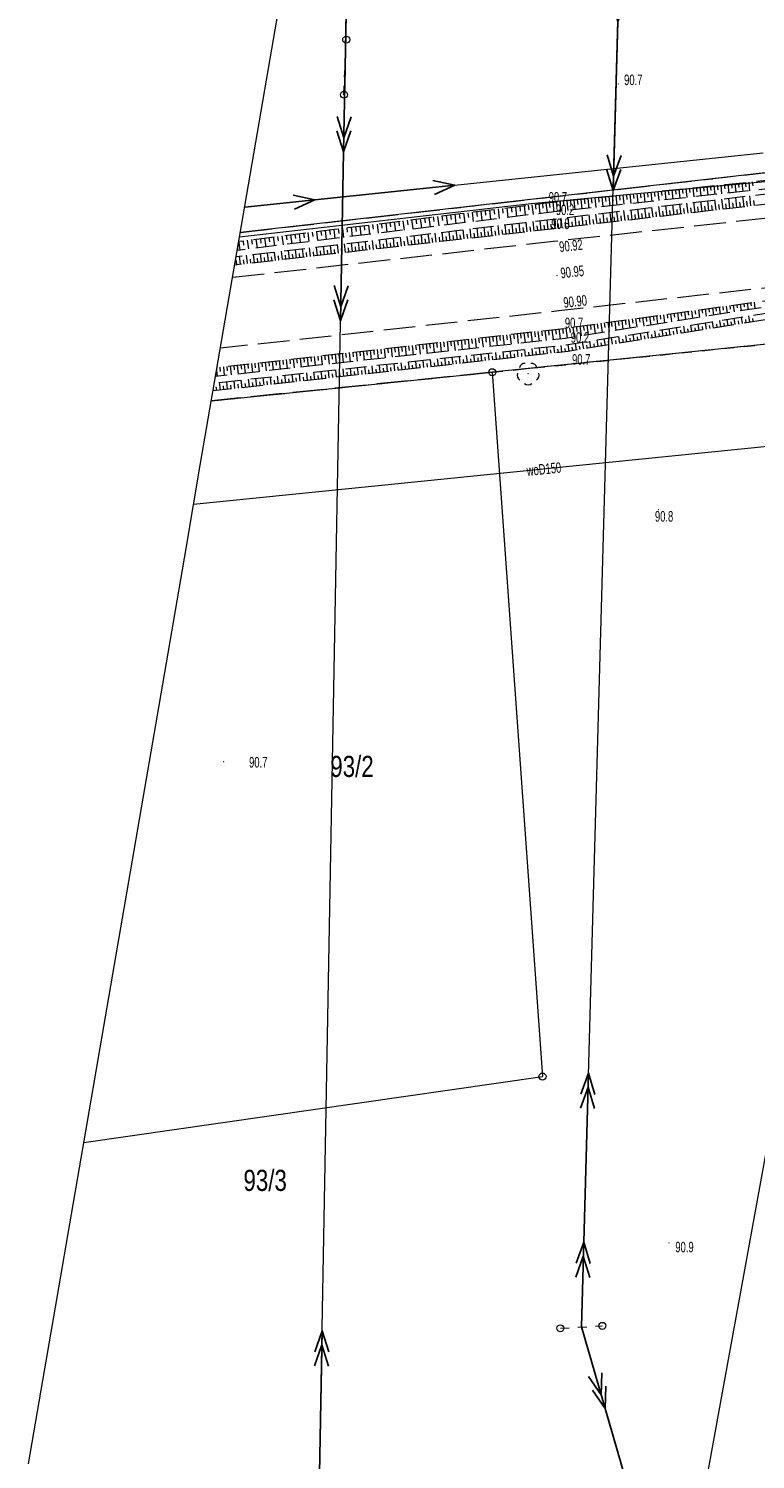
# Model space of a CAD drawing. Header units: metres. Extents: x 6524698 to 6533081, y 5883213 to 5896811.
# Tile 117 of 131: x 6526616 to 6526668, y 5895118 to 5895220. Entities that reach past the tile are written whole.
import ezdxf
from ezdxf.enums import TextEntityAlignment as Align

# ---------------------------------------------------------------- set-up
doc = ezdxf.new("R2010")
doc.units = ezdxf.units.M
for name, pattern in [('mapa zasadnicza$0$1.5_0.75', [2.25, 1.5, -0.75]), ('mapa zasadnicza$0$2.25_0.75', [3, 2.25, -0.75]), ('mapa zasadnicza$0$219-1000', [0]), ('mapa zasadnicza$0$egkk-1000', [3, 2.25, -0.75]), ('mapa zasadnicza$0$egug-1000', [1.5, 0.75, -0.75]), ('mapa zasadnicza$0$suep_nn_1000', [0]), ('mapa zasadnicza$0$suep_sn_1000', [0]), ('mapa zasadnicza$0$suep_wn_1000', [0]), ('mapa zasadnicza$0$supp_1000', [1.25, 0.625, -0.625])]:
    doc.linetypes.add(name, pattern=pattern)
for name, color, linetype in [('mapa zasadnicza$0$000 Inne (niezydentyfikowane)', 7, 'Continuous'), ('mapa zasadnicza$0$202-punkt graniczny', 7, 'Continuous'), ('mapa zasadnicza$0$211-numer działki ewidencyjnej', 7, 'Continuous'), ('mapa zasadnicza$0$217-kontur klasyfikacyjny', 7, 'Continuous'), ('mapa zasadnicza$0$218-kontur użytku gruntowego', 7, 'Continuous'), ('mapa zasadnicza$0$219-działka ewidencyjna', 7, 'Continuous'), ('mapa zasadnicza$0$drzewo liściaste', 7, 'Continuous'), ('mapa zasadnicza$0$jezdnia', 7, 'Continuous'), ('mapa zasadnicza$0$pikieta naturalna', 7, 'Continuous'), ('mapa zasadnicza$0$pikieta naturalna-Atr2', 7, 'Continuous'), ('mapa zasadnicza$0$pikieta sztuczna', 7, 'Continuous'), ('mapa zasadnicza$0$pikieta sztuczna-Atr2', 7, 'Continuous'), ('mapa zasadnicza$0$przewód elektroenergetyczny niskiego napięcia', 7, 'Continuous'), ('mapa zasadnicza$0$przewód elektroenergetyczny wysokiego napięcia', 7, 'Continuous'), ('mapa zasadnicza$0$przewód elektroenergetyczny średniego napięcia', 7, 'Continuous'), ('mapa zasadnicza$0$przewód telekomunikacyjny podziemny', 7, 'Continuous'), ('mapa zasadnicza$0$przewód wodociągowy', 7, 'Continuous'), ('mapa zasadnicza$0$przewód wodociągowy-Atr1', 7, 'Continuous'), ('mapa zasadnicza$0$Ramki i opis wydruku', 7, 'Continuous'), ('mapa zasadnicza$0$skarpa nieumocniona', 7, 'Continuous'), ('mapa zasadnicza$0$słup przewodów napowietrznych', 7, 'Continuous')]:
    doc.layers.add(name, color=color, linetype=linetype)
doc.styles.add('mapa zasadnicza$0$STANDARD', font='Working1250', dxfattribs={"width": 0.75})

# ---------------------------------------------------------------- blocks, each defined once
blk = doc.blocks.new('mapa zasadnicza$0$PW01')
at = {"linetype": 'Continuous', "lineweight": 13}
h = blk.add_hatch(color=0, dxfattribs=at)
edge = h.paths.add_edge_path()
edge.add_arc((0, 0), 0.045, 0, 360)
blk = doc.blocks.new('mapa zasadnicza$0$OP021')
at = {"linetype": 'Continuous', "lineweight": 13}
h = blk.add_hatch(color=0, dxfattribs=at)
edge = h.paths.add_edge_path()
edge.add_arc((0, 0), 0.05, 0, 360)
at = {"color": 0, "linetype": 'Continuous', "lineweight": 13}
for centre, start, end in [((-0.38, 0.124), 121.308, 202.548), ((0, 0.4), 49.272, 130.728), ((0.38, 0.124), 337.452, 58.692), ((-0.235, -0.324), 193.221, 274.871), ((0.235, -0.324), 265.129, 346.779)]:
    blk.add_arc(centre, 0.4, start, end, dxfattribs=at)
blk = doc.blocks.new('mapa zasadnicza$0$SM05')
at = {"color": 0, "linetype": 'Continuous', "lineweight": 13}
blk.add_circle((0, 0), 0.25, dxfattribs=at)
blk = doc.blocks.new('mapa zasadnicza$0$SUEP1')
at = {"color": 0, "linetype": 'Continuous'}
for p, q in [((0, 0), (5, 0)), ((5, 0), (3.5, 0.5)), ((5, 0), (3.5, -0.5)), ((5, 0), (15, 0)), ((15, 0), (13.5, 0.5)), ((15, 0), (13.5, -0.5))]:
    blk.add_line(p, q, dxfattribs=at)
blk = doc.blocks.new('mapa zasadnicza$0$SUEP2')
at = {"color": 0, "linetype": 'Continuous'}
for p, q in [((0, 0), (6.027, 0)), ((5.027, 0), (3.527, 0.5)), ((5.027, 0), (3.527, -0.5)), ((6.027, 0), (4.527, 0.5)), ((6.027, 0), (4.527, -0.5)), ((6.027, 0), (18.027, 0)), ((17.027, 0), (15.527, 0.5)), ((17.027, 0), (15.527, -0.5)), ((18.027, 0), (16.527, 0.5)), ((18.027, 0), (16.527, -0.5))]:
    blk.add_line(p, q, dxfattribs=at)
blk = doc.blocks.new('mapa zasadnicza$0$202')
at = {"color": 0, "linetype": 'Continuous', "lineweight": 0}
blk.add_circle((0, 0), 0.25, dxfattribs=at)

msp = doc.modelspace()

# ---------------------------------------------------------------- linework, layer by layer
at = {"layer": 'mapa zasadnicza$0$000 Inne (niezydentyfikowane)', "color": 7, "linetype": 'Continuous', "lineweight": 13}
for p, q in [((6526658.06, 5895207.85), (6526658.09, 5895207.52)), ((6526658.31, 5895207.88), (6526658.37, 5895207.22)), ((6526658.56, 5895207.9), (6526658.59, 5895207.57)), ((6526658.8, 5895207.93), (6526658.87, 5895207.27)), ((6526659.05, 5895207.96), (6526659.09, 5895207.63)), ((6526659.3, 5895207.98), (6526659.37, 5895207.32)), ((6526659.55, 5895208.01), (6526659.58, 5895207.68)), ((6526659.8, 5895208.03), (6526659.87, 5895207.38)), ((6526660.05, 5895208.06), (6526660.08, 5895207.73)), ((6526660.3, 5895208.08), (6526660.36, 5895207.43)), ((6526660.54, 5895208.11), (6526660.58, 5895207.78)), ((6526660.79, 5895208.13), (6526660.86, 5895207.49)), ((6526661.04, 5895208.16), (6526661.08, 5895207.84)), ((6526661.29, 5895208.19), (6526661.36, 5895207.54)), ((6526661.54, 5895208.21), (6526661.57, 5895207.89)), ((6526661.79, 5895208.24), (6526661.85, 5895207.59)), ((6526662.04, 5895208.26), (6526662.07, 5895207.94)), ((6526662.29, 5895208.29), (6526662.35, 5895207.65)), ((6526662.53, 5895208.31), (6526662.57, 5895207.99)), ((6526662.78, 5895208.34), (6526662.85, 5895207.7)), ((6526663.03, 5895208.36), (6526663.06, 5895208.05)), ((6526663.28, 5895208.39), (6526663.35, 5895207.75)), ((6526663.53, 5895208.41), (6526663.56, 5895208.1)), ((6526663.78, 5895208.44), (6526663.84, 5895207.81)), ((6526664.03, 5895208.47), (6526664.06, 5895208.15)), ((6526664.28, 5895208.49), (6526664.34, 5895207.86)), ((6526664.52, 5895208.52), (6526664.56, 5895208.2)), ((6526664.77, 5895208.54), (6526664.84, 5895207.92)), ((6526665.02, 5895208.57), (6526665.05, 5895208.25)), ((6526665.27, 5895208.59), (6526665.33, 5895207.97)), ((6526665.52, 5895208.62), (6526665.55, 5895208.31)), ((6526665.77, 5895208.64), (6526665.83, 5895208.02)), ((6526666.02, 5895208.67), (6526666.05, 5895208.36)), ((6526666.27, 5895208.69), (6526666.33, 5895208.08)), ((6526666.51, 5895208.72), (6526666.55, 5895208.41)), ((6526666.76, 5895208.75), (6526666.83, 5895208.13)), ((6526667.01, 5895208.77), (6526667.04, 5895208.46)), ((6526667.26, 5895208.8), (6526667.32, 5895208.18)), ((6526667.51, 5895208.82), (6526667.54, 5895208.52)), ((6526649.14, 5895206.85), (6526649.18, 5895206.51)), ((6526649.44, 5895206.89), (6526649.53, 5895206.21)), ((6526649.75, 5895206.93), (6526649.79, 5895206.59)), ((6526650.06, 5895206.97), (6526650.14, 5895206.29)), ((6526650.37, 5895207.01), (6526650.41, 5895206.67)), ((6526650.67, 5895207.05), (6526650.76, 5895206.36)), ((6526650.98, 5895207.08), (6526651.02, 5895206.74)), ((6526651.29, 5895207.12), (6526651.37, 5895206.44)), ((6526651.59, 5895207.16), (6526651.64, 5895206.82)), ((6526651.84, 5895207.19), (6526651.93, 5895206.5)), ((6526652.09, 5895207.22), (6526652.13, 5895206.88)), ((6526652.34, 5895207.25), (6526652.42, 5895206.57)), ((6526652.59, 5895207.28), (6526652.63, 5895206.94)), ((6526652.84, 5895207.31), (6526652.92, 5895206.63)), ((6526653.08, 5895207.34), (6526653.12, 5895207)), ((6526653.33, 5895207.37), (6526653.4, 5895206.68)), ((6526653.58, 5895207.4), (6526653.62, 5895207.05)), ((6526653.83, 5895207.42), (6526653.9, 5895206.73)), ((6526654.08, 5895207.45), (6526654.11, 5895207.1)), ((6526654.33, 5895207.47), (6526654.4, 5895206.79)), ((6526654.58, 5895207.5), (6526654.61, 5895207.16)), ((6526654.82, 5895207.52), (6526654.89, 5895206.84)), ((6526655.07, 5895207.55), (6526655.11, 5895207.21)), ((6526655.32, 5895207.57), (6526655.39, 5895206.89)), ((6526655.57, 5895207.6), (6526655.61, 5895207.26)), ((6526655.82, 5895207.62), (6526655.89, 5895206.95)), ((6526656.07, 5895207.65), (6526656.1, 5895207.31)), ((6526656.32, 5895207.68), (6526656.39, 5895207)), ((6526656.57, 5895207.7), (6526656.6, 5895207.36)), ((6526656.81, 5895207.73), (6526656.88, 5895207.06)), ((6526657.06, 5895207.75), (6526657.1, 5895207.42)), ((6526657.31, 5895207.78), (6526657.38, 5895207.11)), ((6526657.56, 5895207.8), (6526657.59, 5895207.47)), ((6526657.81, 5895207.83), (6526657.88, 5895207.16)), ((6526659.46, 5895206.18), (6526659.38, 5895206.88)), ((6526659.96, 5895206.24), (6526659.88, 5895206.94)), ((6526660.46, 5895206.3), (6526660.38, 5895207)), ((6526660.96, 5895206.35), (6526660.87, 5895207.06)), ((6526661.45, 5895206.41), (6526661.37, 5895207.12)), ((6526661.95, 5895206.47), (6526661.87, 5895207.18)), ((6526662.2, 5895206.5), (6526662.16, 5895206.85)), ((6526662.45, 5895206.53), (6526662.36, 5895207.24)), ((6526662.69, 5895206.56), (6526662.65, 5895206.91)), ((6526662.94, 5895206.58), (6526662.86, 5895207.3)), ((6526663.19, 5895206.61), (6526663.15, 5895206.97)), ((6526663.44, 5895206.64), (6526663.36, 5895207.36)), ((6526663.69, 5895206.67), (6526663.65, 5895207.03)), ((6526663.94, 5895206.7), (6526663.85, 5895207.42)), ((6526664.18, 5895206.73), (6526664.14, 5895207.09)), ((6526664.43, 5895206.76), (6526664.35, 5895207.47)), ((6526664.68, 5895206.79), (6526664.64, 5895207.14)), ((6526664.93, 5895206.81), (6526664.85, 5895207.53)), ((6526665.18, 5895206.84), (6526665.14, 5895207.2)), ((6526665.43, 5895206.87), (6526665.34, 5895207.59)), ((6526665.68, 5895206.9), (6526665.63, 5895207.26)), ((6526665.92, 5895206.93), (6526665.84, 5895207.65)), ((6526666.17, 5895206.96), (6526666.13, 5895207.32)), ((6526666.42, 5895206.99), (6526666.34, 5895207.71)), ((6526666.67, 5895207.01), (6526666.63, 5895207.38)), ((6526666.92, 5895207.04), (6526666.83, 5895207.77)), ((6526667.17, 5895207.07), (6526667.12, 5895207.44)), ((6526667.41, 5895207.1), (6526667.33, 5895207.83)), ((6526667.66, 5895207.13), (6526667.62, 5895207.49)), ((6526640.84, 5895205.82), (6526640.92, 5895205.17)), ((6526641.15, 5895205.86), (6526641.19, 5895205.53)), ((6526641.46, 5895205.9), (6526641.54, 5895205.24)), ((6526641.76, 5895205.93), (6526641.8, 5895205.61)), ((6526642.07, 5895205.97), (6526642.15, 5895205.32)), ((6526642.38, 5895206.01), (6526642.42, 5895205.68)), ((6526642.68, 5895206.05), (6526642.77, 5895205.39)), ((6526642.99, 5895206.09), (6526643.03, 5895205.76)), ((6526643.3, 5895206.13), (6526643.38, 5895205.47)), ((6526643.61, 5895206.16), (6526643.65, 5895205.83)), ((6526643.91, 5895206.2), (6526644, 5895205.54)), ((6526644.22, 5895206.24), (6526644.26, 5895205.91)), ((6526644.53, 5895206.28), (6526644.61, 5895205.62)), ((6526644.84, 5895206.32), (6526644.88, 5895205.99)), ((6526645.14, 5895206.36), (6526645.23, 5895205.69)), ((6526645.45, 5895206.39), (6526645.49, 5895206.06)), ((6526645.76, 5895206.43), (6526645.84, 5895205.77)), ((6526646.06, 5895206.47), (6526646.11, 5895206.14)), ((6526646.37, 5895206.51), (6526646.45, 5895205.84)), ((6526646.68, 5895206.55), (6526646.72, 5895206.21)), ((6526646.99, 5895206.59), (6526647.07, 5895205.91)), ((6526647.29, 5895206.62), (6526647.34, 5895206.29)), ((6526647.6, 5895206.66), (6526647.68, 5895205.99)), ((6526647.91, 5895206.7), (6526647.95, 5895206.36)), ((6526648.21, 5895206.74), (6526648.3, 5895206.06)), ((6526648.52, 5895206.78), (6526648.56, 5895206.44)), ((6526648.83, 5895206.82), (6526648.91, 5895206.14)), ((6526650.52, 5895205.15), (6526650.44, 5895205.82)), ((6526651.02, 5895205.21), (6526650.94, 5895205.88)), ((6526651.51, 5895205.27), (6526651.44, 5895205.94)), ((6526652.01, 5895205.32), (6526651.94, 5895206)), ((6526652.51, 5895205.38), (6526652.43, 5895206.06)), ((6526653.01, 5895205.44), (6526652.93, 5895206.12)), ((6526653.5, 5895205.49), (6526653.42, 5895206.17)), ((6526653.75, 5895205.52), (6526653.71, 5895205.86)), ((6526654, 5895205.55), (6526653.92, 5895206.23)), ((6526654.25, 5895205.58), (6526654.21, 5895205.92)), ((6526654.5, 5895205.61), (6526654.42, 5895206.29)), ((6526654.74, 5895205.64), (6526654.71, 5895205.98)), ((6526654.99, 5895205.67), (6526654.91, 5895206.35)), ((6526655.24, 5895205.69), (6526655.2, 5895206.04)), ((6526655.49, 5895205.72), (6526655.41, 5895206.41)), ((6526655.74, 5895205.75), (6526655.7, 5895206.1)), ((6526655.99, 5895205.78), (6526655.91, 5895206.47)), ((6526656.24, 5895205.81), (6526656.2, 5895206.15)), ((6526656.48, 5895205.84), (6526656.4, 5895206.53)), ((6526656.73, 5895205.87), (6526656.69, 5895206.21)), ((6526656.98, 5895205.89), (6526656.9, 5895206.59)), ((6526657.23, 5895205.92), (6526657.19, 5895206.27)), ((6526657.48, 5895205.95), (6526657.4, 5895206.65)), ((6526657.73, 5895205.98), (6526657.69, 5895206.33)), ((6526657.97, 5895206.01), (6526657.89, 5895206.71)), ((6526658.22, 5895206.04), (6526658.18, 5895206.39)), ((6526658.47, 5895206.07), (6526658.39, 5895206.77)), ((6526658.72, 5895206.1), (6526658.68, 5895206.45)), ((6526658.97, 5895206.12), (6526658.89, 5895206.82)), ((6526659.22, 5895206.15), (6526659.18, 5895206.5)), ((6526659.71, 5895206.21), (6526659.67, 5895206.56)), ((6526660.21, 5895206.27), (6526660.17, 5895206.62)), ((6526660.71, 5895206.33), (6526660.67, 5895206.68)), ((6526661.2, 5895206.38), (6526661.16, 5895206.74)), ((6526661.7, 5895206.44), (6526661.66, 5895206.79)), ((6526632.85, 5895204.82), (6526632.93, 5895204.2)), ((6526633.16, 5895204.86), (6526633.2, 5895204.55)), ((6526633.47, 5895204.9), (6526633.55, 5895204.27)), ((6526633.77, 5895204.94), (6526633.81, 5895204.62)), ((6526634.08, 5895204.98), (6526634.16, 5895204.35)), ((6526634.39, 5895205.02), (6526634.43, 5895204.7)), ((6526634.7, 5895205.05), (6526634.78, 5895204.42)), ((6526635, 5895205.09), (6526635.04, 5895204.78)), ((6526635.31, 5895205.13), (6526635.39, 5895204.5)), ((6526635.62, 5895205.17), (6526635.66, 5895204.85)), ((6526635.93, 5895205.21), (6526636, 5895204.57)), ((6526636.23, 5895205.25), (6526636.27, 5895204.93)), ((6526636.54, 5895205.28), (6526636.62, 5895204.64)), ((6526636.85, 5895205.32), (6526636.89, 5895205)), ((6526637.15, 5895205.36), (6526637.23, 5895204.72)), ((6526637.46, 5895205.4), (6526637.5, 5895205.08)), ((6526637.77, 5895205.44), (6526637.85, 5895204.79)), ((6526638.08, 5895205.48), (6526638.12, 5895205.15)), ((6526638.38, 5895205.51), (6526638.46, 5895204.87)), ((6526638.69, 5895205.55), (6526638.73, 5895205.23)), ((6526639, 5895205.59), (6526639.08, 5895204.94)), ((6526639.3, 5895205.63), (6526639.35, 5895205.3)), ((6526639.61, 5895205.67), (6526639.69, 5895205.02)), ((6526639.92, 5895205.7), (6526639.96, 5895205.38)), ((6526640.23, 5895205.74), (6526640.31, 5895205.09)), ((6526640.53, 5895205.78), (6526640.57, 5895205.46)), ((6526642.07, 5895204.19), (6526642, 5895204.83)), ((6526642.57, 5895204.25), (6526642.5, 5895204.89)), ((6526643.07, 5895204.31), (6526642.99, 5895204.94)), ((6526643.56, 5895204.36), (6526643.49, 5895205)), ((6526644.06, 5895204.42), (6526643.99, 5895205.06)), ((6526644.56, 5895204.48), (6526644.48, 5895205.12)), ((6526644.81, 5895204.5), (6526644.77, 5895204.83)), ((6526645.05, 5895204.53), (6526644.98, 5895205.18)), ((6526645.3, 5895204.56), (6526645.27, 5895204.88)), ((6526645.55, 5895204.59), (6526645.48, 5895205.24)), ((6526645.8, 5895204.62), (6526645.76, 5895204.94)), ((6526646.05, 5895204.65), (6526645.97, 5895205.3)), ((6526646.3, 5895204.67), (6526646.26, 5895205)), ((6526646.55, 5895204.7), (6526646.47, 5895205.35)), ((6526646.79, 5895204.73), (6526646.76, 5895205.06)), ((6526647.04, 5895204.76), (6526646.97, 5895205.41)), ((6526647.29, 5895204.79), (6526647.25, 5895205.11)), ((6526647.54, 5895204.81), (6526647.46, 5895205.47)), ((6526647.79, 5895204.84), (6526647.75, 5895205.17)), ((6526648.04, 5895204.87), (6526647.96, 5895205.53)), ((6526648.28, 5895204.9), (6526648.25, 5895205.23)), ((6526648.53, 5895204.93), (6526648.46, 5895205.59)), ((6526648.78, 5895204.96), (6526648.74, 5895205.29)), ((6526649.03, 5895204.98), (6526648.95, 5895205.65)), ((6526649.28, 5895205.01), (6526649.24, 5895205.34)), ((6526649.53, 5895205.04), (6526649.45, 5895205.71)), ((6526649.78, 5895205.07), (6526649.74, 5895205.4)), ((6526650.02, 5895205.1), (6526649.95, 5895205.76)), ((6526650.27, 5895205.13), (6526650.23, 5895205.46)), ((6526650.77, 5895205.18), (6526650.73, 5895205.52)), ((6526651.27, 5895205.24), (6526651.23, 5895205.57)), ((6526651.76, 5895205.29), (6526651.73, 5895205.63)), ((6526652.26, 5895205.35), (6526652.22, 5895205.69)), ((6526652.76, 5895205.41), (6526652.72, 5895205.75)), ((6526653.25, 5895205.46), (6526653.21, 5895205.8)), ((6526631.017, 5895204.537), (6526631.09, 5895203.97)), ((6526631.32, 5895204.63), (6526631.36, 5895204.32)), ((6526631.62, 5895204.67), (6526631.7, 5895204.05)), ((6526631.93, 5895204.71), (6526631.97, 5895204.4)), ((6526632.24, 5895204.75), (6526632.32, 5895204.12)), ((6526632.55, 5895204.79), (6526632.58, 5895204.47)), ((6526633.62, 5895203.23), (6526633.56, 5895203.83)), ((6526634.12, 5895203.29), (6526634.05, 5895203.89)), ((6526634.62, 5895203.35), (6526634.55, 5895203.95)), ((6526635.12, 5895203.4), (6526635.05, 5895204.01)), ((6526635.61, 5895203.46), (6526635.54, 5895204.07)), ((6526635.86, 5895203.49), (6526635.83, 5895203.79)), ((6526636.11, 5895203.52), (6526636.04, 5895204.13)), ((6526636.36, 5895203.54), (6526636.32, 5895203.85)), ((6526636.61, 5895203.57), (6526636.54, 5895204.18)), ((6526636.85, 5895203.6), (6526636.82, 5895203.91)), ((6526637.1, 5895203.63), (6526637.03, 5895204.24)), ((6526637.35, 5895203.66), (6526637.32, 5895203.96)), ((6526637.6, 5895203.69), (6526637.53, 5895204.3)), ((6526637.85, 5895203.71), (6526637.81, 5895204.02)), ((6526638.1, 5895203.74), (6526638.03, 5895204.36)), ((6526638.35, 5895203.77), (6526638.31, 5895204.08)), ((6526638.59, 5895203.8), (6526638.52, 5895204.42)), ((6526638.84, 5895203.83), (6526638.81, 5895204.14)), ((6526639.09, 5895203.86), (6526639.02, 5895204.48)), ((6526639.34, 5895203.88), (6526639.3, 5895204.19)), ((6526639.59, 5895203.91), (6526639.52, 5895204.54)), ((6526639.84, 5895203.94), (6526639.8, 5895204.25)), ((6526640.08, 5895203.97), (6526640.01, 5895204.59)), ((6526640.33, 5895204), (6526640.3, 5895204.31)), ((6526640.58, 5895204.02), (6526640.51, 5895204.65)), ((6526640.83, 5895204.05), (6526640.79, 5895204.37)), ((6526641.08, 5895204.08), (6526641.01, 5895204.71)), ((6526641.33, 5895204.11), (6526641.29, 5895204.42)), ((6526641.58, 5895204.14), (6526641.5, 5895204.77)), ((6526641.82, 5895204.17), (6526641.79, 5895204.48)), ((6526642.32, 5895204.22), (6526642.29, 5895204.54)), ((6526642.82, 5895204.28), (6526642.78, 5895204.6)), ((6526643.32, 5895204.33), (6526643.28, 5895204.65)), ((6526643.81, 5895204.39), (6526643.78, 5895204.71)), ((6526644.31, 5895204.45), (6526644.27, 5895204.77)), ((6526630.89, 5895202.92), (6526630.86, 5895203.22)), ((6526631.14, 5895202.95), (6526631.07, 5895203.54)), ((6526631.39, 5895202.98), (6526631.35, 5895203.27)), ((6526631.64, 5895203.01), (6526631.57, 5895203.6)), ((6526631.88, 5895203.04), (6526631.85, 5895203.33)), ((6526632.13, 5895203.06), (6526632.07, 5895203.66)), ((6526632.38, 5895203.09), (6526632.35, 5895203.39)), ((6526632.63, 5895203.12), (6526632.56, 5895203.72)), ((6526632.88, 5895203.15), (6526632.85, 5895203.45)), ((6526633.13, 5895203.18), (6526633.06, 5895203.77)), ((6526633.38, 5895203.21), (6526633.34, 5895203.5)), ((6526633.87, 5895203.26), (6526633.84, 5895203.56)), ((6526634.37, 5895203.32), (6526634.34, 5895203.62)), ((6526634.87, 5895203.38), (6526634.83, 5895203.68)), ((6526635.36, 5895203.43), (6526635.33, 5895203.73)), ((6526663.68, 5895199.72), (6526663.75, 5895199.19)), ((6526663.92, 5895199.75), (6526663.96, 5895199.49)), ((6526664.17, 5895199.79), (6526664.24, 5895199.27)), ((6526664.42, 5895199.82), (6526664.45, 5895199.57)), ((6526664.67, 5895199.86), (6526664.74, 5895199.35)), ((6526664.92, 5895199.89), (6526664.95, 5895199.64)), ((6526665.16, 5895199.92), (6526665.23, 5895199.42)), ((6526665.41, 5895199.96), (6526665.44, 5895199.71)), ((6526665.66, 5895199.99), (6526665.73, 5895199.5)), ((6526665.91, 5895200.03), (6526665.94, 5895199.78)), ((6526666.15, 5895200.06), (6526666.22, 5895199.58)), ((6526666.4, 5895200.09), (6526666.43, 5895199.86)), ((6526666.65, 5895200.13), (6526666.71, 5895199.66)), ((6526666.9, 5895200.16), (6526666.93, 5895199.93)), ((6526667.14, 5895200.2), (6526667.21, 5895199.73)), ((6526667.39, 5895200.23), (6526667.42, 5895200)), ((6526667.64, 5895200.26), (6526667.7, 5895199.81)), ((6526656.25, 5895198.7), (6526656.34, 5895198.03)), ((6526656.49, 5895198.74), (6526656.54, 5895198.4)), ((6526656.74, 5895198.77), (6526656.83, 5895198.11)), ((6526656.99, 5895198.8), (6526657.03, 5895198.48)), ((6526657.24, 5895198.84), (6526657.33, 5895198.19)), ((6526657.48, 5895198.87), (6526657.53, 5895198.55)), ((6526657.73, 5895198.91), (6526657.82, 5895198.26)), ((6526657.98, 5895198.94), (6526658.02, 5895198.62)), ((6526658.23, 5895198.97), (6526658.31, 5895198.34)), ((6526658.48, 5895199.01), (6526658.52, 5895198.69)), ((6526658.72, 5895199.04), (6526658.81, 5895198.42)), ((6526658.97, 5895199.08), (6526659.01, 5895198.77)), ((6526659.22, 5895199.11), (6526659.3, 5895198.5)), ((6526659.47, 5895199.14), (6526659.51, 5895198.84)), ((6526659.71, 5895199.18), (6526659.8, 5895198.57)), ((6526659.96, 5895199.21), (6526660, 5895198.91)), ((6526660.21, 5895199.25), (6526660.29, 5895198.65)), ((6526660.46, 5895199.28), (6526660.5, 5895198.98)), ((6526660.7, 5895199.31), (6526660.78, 5895198.73)), ((6526660.95, 5895199.35), (6526660.99, 5895199.06)), ((6526661.2, 5895199.38), (6526661.28, 5895198.81)), ((6526661.45, 5895199.42), (6526661.49, 5895199.13)), ((6526661.7, 5895199.45), (6526661.77, 5895198.88)), ((6526661.94, 5895199.48), (6526661.98, 5895199.2)), ((6526662.19, 5895199.52), (6526662.27, 5895198.96)), ((6526662.44, 5895199.55), (6526662.48, 5895199.27)), ((6526662.69, 5895199.58), (6526662.76, 5895199.04)), ((6526662.93, 5895199.62), (6526662.97, 5895199.35)), ((6526663.18, 5895199.65), (6526663.25, 5895199.11)), ((6526663.43, 5895199.69), (6526663.47, 5895199.42)), ((6526663.74, 5895198.27), (6526663.66, 5895198.73)), ((6526664.25, 5895198.35), (6526664.18, 5895198.81)), ((6526664.76, 5895198.43), (6526664.69, 5895198.89)), ((6526665.02, 5895198.47), (6526664.98, 5895198.7)), ((6526665.28, 5895198.52), (6526665.2, 5895198.97)), ((6526665.53, 5895198.56), (6526665.5, 5895198.78)), ((6526665.79, 5895198.6), (6526665.72, 5895199.05)), ((6526666.05, 5895198.64), (6526666.01, 5895198.87)), ((6526666.3, 5895198.68), (6526666.23, 5895199.13)), ((6526666.56, 5895198.72), (6526666.52, 5895198.95)), ((6526666.81, 5895198.76), (6526666.74, 5895199.21)), ((6526667.07, 5895198.8), (6526667.04, 5895199.03)), ((6526667.33, 5895198.85), (6526667.26, 5895199.29)), ((6526667.58, 5895198.89), (6526667.55, 5895199.11)), ((6526647.81, 5895197.7), (6526647.88, 5895197.01)), ((6526648.05, 5895197.73), (6526648.09, 5895197.38)), ((6526648.3, 5895197.76), (6526648.38, 5895197.07)), ((6526648.55, 5895197.78), (6526648.59, 5895197.44)), ((6526648.8, 5895197.81), (6526648.88, 5895197.12)), ((6526649.05, 5895197.84), (6526649.09, 5895197.49)), ((6526649.3, 5895197.87), (6526649.37, 5895197.17)), ((6526649.54, 5895197.9), (6526649.58, 5895197.55)), ((6526649.79, 5895197.92), (6526649.87, 5895197.23)), ((6526650.04, 5895197.95), (6526650.08, 5895197.6)), ((6526650.29, 5895197.98), (6526650.37, 5895197.28)), ((6526650.54, 5895198.01), (6526650.58, 5895197.66)), ((6526650.79, 5895198.04), (6526650.87, 5895197.34)), ((6526651.03, 5895198.06), (6526651.07, 5895197.71)), ((6526651.28, 5895198.09), (6526651.36, 5895197.39)), ((6526651.53, 5895198.12), (6526651.57, 5895197.77)), ((6526651.78, 5895198.15), (6526651.86, 5895197.44)), ((6526652.03, 5895198.18), (6526652.07, 5895197.82)), ((6526652.28, 5895198.2), (6526652.36, 5895197.5)), ((6526652.53, 5895198.23), (6526652.57, 5895197.88)), ((6526652.77, 5895198.26), (6526652.85, 5895197.55)), ((6526653.02, 5895198.29), (6526653.06, 5895197.93)), ((6526653.27, 5895198.32), (6526653.35, 5895197.61)), ((6526653.52, 5895198.34), (6526653.56, 5895197.99)), ((6526653.77, 5895198.37), (6526653.85, 5895197.66)), ((6526654.02, 5895198.4), (6526654.06, 5895198.04)), ((6526654.26, 5895198.43), (6526654.36, 5895197.72)), ((6526654.51, 5895198.46), (6526654.56, 5895198.11)), ((6526654.76, 5895198.5), (6526654.86, 5895197.8)), ((6526655.01, 5895198.53), (6526655.05, 5895198.19)), ((6526655.26, 5895198.57), (6526655.35, 5895197.88)), ((6526655.5, 5895198.6), (6526655.55, 5895198.26)), ((6526655.75, 5895198.63), (6526655.84, 5895197.96)), ((6526656, 5895198.67), (6526656.04, 5895198.33)), ((6526657.58, 5895197.28), (6526657.5, 5895197.75)), ((6526658.09, 5895197.36), (6526658.02, 5895197.83)), ((6526658.6, 5895197.44), (6526658.53, 5895197.91)), ((6526658.86, 5895197.49), (6526658.82, 5895197.72)), ((6526659.12, 5895197.53), (6526659.04, 5895197.99)), ((6526659.37, 5895197.57), (6526659.34, 5895197.8)), ((6526659.63, 5895197.61), (6526659.56, 5895198.08)), ((6526659.89, 5895197.65), (6526659.85, 5895197.88)), ((6526660.14, 5895197.69), (6526660.07, 5895198.16)), ((6526660.4, 5895197.73), (6526660.36, 5895197.97)), ((6526660.66, 5895197.77), (6526660.58, 5895198.24)), ((6526660.91, 5895197.82), (6526660.88, 5895198.05)), ((6526661.17, 5895197.86), (6526661.1, 5895198.32)), ((6526661.43, 5895197.9), (6526661.39, 5895198.13)), ((6526661.68, 5895197.94), (6526661.61, 5895198.4)), ((6526661.94, 5895197.98), (6526661.9, 5895198.21)), ((6526662.2, 5895198.02), (6526662.12, 5895198.48)), ((6526662.45, 5895198.06), (6526662.42, 5895198.29)), ((6526662.71, 5895198.1), (6526662.64, 5895198.56)), ((6526662.97, 5895198.15), (6526662.93, 5895198.37)), ((6526663.22, 5895198.19), (6526663.15, 5895198.64)), ((6526663.48, 5895198.23), (6526663.44, 5895198.46)), ((6526663.99, 5895198.31), (6526663.96, 5895198.54)), ((6526664.51, 5895198.39), (6526664.47, 5895198.62)), ((6526638.86, 5895196.69), (6526638.94, 5895196.04)), ((6526639.11, 5895196.72), (6526639.15, 5895196.39)), ((6526639.36, 5895196.75), (6526639.43, 5895196.09)), ((6526639.61, 5895196.78), (6526639.64, 5895196.45)), ((6526639.86, 5895196.8), (6526639.93, 5895196.15)), ((6526640.1, 5895196.83), (6526640.14, 5895196.5)), ((6526640.35, 5895196.86), (6526640.43, 5895196.2)), ((6526640.6, 5895196.89), (6526640.64, 5895196.56)), ((6526640.85, 5895196.92), (6526640.92, 5895196.25)), ((6526641.1, 5895196.94), (6526641.13, 5895196.61)), ((6526641.35, 5895196.97), (6526641.42, 5895196.31)), ((6526641.59, 5895197), (6526641.63, 5895196.67)), ((6526641.84, 5895197.03), (6526641.92, 5895196.36)), ((6526642.09, 5895197.06), (6526642.13, 5895196.72)), ((6526642.34, 5895197.08), (6526642.41, 5895196.42)), ((6526642.59, 5895197.11), (6526642.63, 5895196.78)), ((6526642.84, 5895197.14), (6526642.91, 5895196.47)), ((6526643.08, 5895197.17), (6526643.12, 5895196.83)), ((6526643.33, 5895197.2), (6526643.41, 5895196.52)), ((6526643.58, 5895197.22), (6526643.62, 5895196.89)), ((6526643.83, 5895197.25), (6526643.91, 5895196.58)), ((6526644.08, 5895197.28), (6526644.12, 5895196.94)), ((6526644.33, 5895197.31), (6526644.4, 5895196.63)), ((6526644.58, 5895197.34), (6526644.61, 5895197)), ((6526644.82, 5895197.36), (6526644.9, 5895196.69)), ((6526645.07, 5895197.39), (6526645.11, 5895197.05)), ((6526645.32, 5895197.42), (6526645.4, 5895196.74)), ((6526645.57, 5895197.45), (6526645.61, 5895197.11)), ((6526645.82, 5895197.48), (6526645.89, 5895196.8)), ((6526646.07, 5895197.5), (6526646.1, 5895197.16)), ((6526646.31, 5895197.53), (6526646.39, 5895196.85)), ((6526646.56, 5895197.56), (6526646.6, 5895197.22)), ((6526646.81, 5895197.59), (6526646.89, 5895196.9)), ((6526647.06, 5895197.62), (6526647.1, 5895197.27)), ((6526647.31, 5895197.64), (6526647.39, 5895196.96)), ((6526647.56, 5895197.67), (6526647.6, 5895197.33)), ((6526649.33, 5895196.21), (6526649.28, 5895196.7)), ((6526649.85, 5895196.26), (6526649.8, 5895196.76)), ((6526650.37, 5895196.32), (6526650.31, 5895196.81)), ((6526650.88, 5895196.38), (6526650.83, 5895196.87)), ((6526651.4, 5895196.44), (6526651.35, 5895196.92)), ((6526651.66, 5895196.47), (6526651.63, 5895196.71)), ((6526651.92, 5895196.49), (6526651.86, 5895196.98)), ((6526652.18, 5895196.52), (6526652.15, 5895196.77)), ((6526652.43, 5895196.55), (6526652.38, 5895197.04)), ((6526652.69, 5895196.58), (6526652.67, 5895196.82)), ((6526652.95, 5895196.61), (6526652.9, 5895197.09)), ((6526653.21, 5895196.64), (6526653.18, 5895196.88)), ((6526653.47, 5895196.67), (6526653.41, 5895197.15)), ((6526653.73, 5895196.69), (6526653.7, 5895196.94)), ((6526653.98, 5895196.72), (6526653.93, 5895197.2)), ((6526654.24, 5895196.75), (6526654.22, 5895196.99)), ((6526654.5, 5895196.79), (6526654.42, 5895197.26)), ((6526654.76, 5895196.83), (6526654.72, 5895197.07)), ((6526655.01, 5895196.87), (6526654.94, 5895197.35)), ((6526655.27, 5895196.91), (6526655.23, 5895197.15)), ((6526655.53, 5895196.95), (6526655.45, 5895197.43)), ((6526655.78, 5895196.99), (6526655.74, 5895197.23)), ((6526656.04, 5895197.03), (6526655.96, 5895197.51)), ((6526656.3, 5895197.07), (6526656.26, 5895197.31)), ((6526656.55, 5895197.12), (6526656.48, 5895197.59)), ((6526656.81, 5895197.16), (6526656.77, 5895197.39)), ((6526657.07, 5895197.2), (6526656.99, 5895197.67)), ((6526657.32, 5895197.24), (6526657.28, 5895197.47)), ((6526657.83, 5895197.32), (6526657.8, 5895197.56)), ((6526658.35, 5895197.4), (6526658.31, 5895197.64)), ((6526629.67, 5895195.66), (6526629.7, 5895195.35)), ((6526629.92, 5895195.68), (6526629.99, 5895195.06)), ((6526630.17, 5895195.71), (6526630.2, 5895195.4)), ((6526630.41, 5895195.74), (6526630.48, 5895195.12)), ((6526630.66, 5895195.77), (6526630.7, 5895195.46)), ((6526630.91, 5895195.8), (6526630.98, 5895195.17)), ((6526631.16, 5895195.82), (6526631.2, 5895195.51)), ((6526631.41, 5895195.85), (6526631.48, 5895195.23)), ((6526631.66, 5895195.88), (6526631.69, 5895195.57)), ((6526631.91, 5895195.91), (6526631.98, 5895195.28)), ((6526632.15, 5895195.94), (6526632.19, 5895195.62)), ((6526632.4, 5895195.96), (6526632.47, 5895195.33)), ((6526632.65, 5895195.99), (6526632.69, 5895195.68)), ((6526632.9, 5895196.02), (6526632.97, 5895195.39)), ((6526633.15, 5895196.05), (6526633.18, 5895195.73)), ((6526633.4, 5895196.08), (6526633.47, 5895195.44)), ((6526633.64, 5895196.1), (6526633.68, 5895195.79)), ((6526633.89, 5895196.13), (6526633.96, 5895195.5)), ((6526634.14, 5895196.16), (6526634.18, 5895195.84)), ((6526634.39, 5895196.19), (6526634.46, 5895195.55)), ((6526634.64, 5895196.22), (6526634.67, 5895195.9)), ((6526634.89, 5895196.24), (6526634.96, 5895195.61)), ((6526635.13, 5895196.27), (6526635.17, 5895195.95)), ((6526635.38, 5895196.3), (6526635.46, 5895195.66)), ((6526635.63, 5895196.33), (6526635.67, 5895196.01)), ((6526635.88, 5895196.36), (6526635.95, 5895195.71)), ((6526636.13, 5895196.38), (6526636.16, 5895196.06)), ((6526636.38, 5895196.41), (6526636.45, 5895195.77)), ((6526636.63, 5895196.44), (6526636.66, 5895196.12)), ((6526636.87, 5895196.47), (6526636.95, 5895195.82)), ((6526637.12, 5895196.5), (6526637.16, 5895196.17)), ((6526637.37, 5895196.52), (6526637.44, 5895195.88)), ((6526637.62, 5895196.55), (6526637.66, 5895196.23)), ((6526637.87, 5895196.58), (6526637.94, 5895195.93)), ((6526638.12, 5895196.61), (6526638.15, 5895196.28)), ((6526638.36, 5895196.64), (6526638.44, 5895195.98)), ((6526638.61, 5895196.66), (6526638.65, 5895196.34)), ((6526640.04, 5895195.17), (6526639.98, 5895195.69)), ((6526640.55, 5895195.23), (6526640.5, 5895195.75)), ((6526641.07, 5895195.29), (6526641.01, 5895195.81)), ((6526641.59, 5895195.35), (6526641.53, 5895195.86)), ((6526642.1, 5895195.4), (6526642.05, 5895195.92)), ((6526642.36, 5895195.43), (6526642.33, 5895195.69)), ((6526642.62, 5895195.46), (6526642.56, 5895195.97)), ((6526642.88, 5895195.49), (6526642.85, 5895195.75)), ((6526643.14, 5895195.52), (6526643.08, 5895196.03)), ((6526643.39, 5895195.55), (6526643.37, 5895195.8)), ((6526643.65, 5895195.58), (6526643.6, 5895196.08)), ((6526643.91, 5895195.6), (6526643.88, 5895195.86)), ((6526644.17, 5895195.63), (6526644.11, 5895196.14)), ((6526644.43, 5895195.66), (6526644.4, 5895195.92)), ((6526644.69, 5895195.69), (6526644.63, 5895196.2)), ((6526644.94, 5895195.72), (6526644.92, 5895195.97)), ((6526645.2, 5895195.75), (6526645.15, 5895196.25)), ((6526645.46, 5895195.78), (6526645.43, 5895196.03)), ((6526645.72, 5895195.81), (6526645.66, 5895196.31)), ((6526645.98, 5895195.83), (6526645.95, 5895196.09)), ((6526646.24, 5895195.86), (6526646.18, 5895196.36)), ((6526646.49, 5895195.89), (6526646.47, 5895196.14)), ((6526646.75, 5895195.92), (6526646.7, 5895196.42)), ((6526647.01, 5895195.95), (6526646.98, 5895196.2)), ((6526647.27, 5895195.98), (6526647.21, 5895196.48)), ((6526647.53, 5895196.01), (6526647.5, 5895196.26)), ((6526647.78, 5895196.03), (6526647.73, 5895196.53)), ((6526648.04, 5895196.06), (6526648.02, 5895196.31)), ((6526648.3, 5895196.09), (6526648.25, 5895196.59)), ((6526648.56, 5895196.12), (6526648.53, 5895196.37)), ((6526648.82, 5895196.15), (6526648.76, 5895196.64)), ((6526649.08, 5895196.18), (6526649.05, 5895196.43)), ((6526649.59, 5895196.24), (6526649.57, 5895196.48)), ((6526650.11, 5895196.29), (6526650.08, 5895196.54)), ((6526650.63, 5895196.35), (6526650.6, 5895196.6)), ((6526651.14, 5895196.41), (6526651.12, 5895196.65)), ((6526629.443, 5895195.427), (6526629.49, 5895195.01)), ((6526630.74, 5895194.14), (6526630.68, 5895194.69)), ((6526631.26, 5895194.2), (6526631.19, 5895194.74)), ((6526631.77, 5895194.25), (6526631.71, 5895194.8)), ((6526632.29, 5895194.31), (6526632.23, 5895194.85)), ((6526632.81, 5895194.37), (6526632.74, 5895194.91)), ((6526633.06, 5895194.4), (6526633.03, 5895194.67)), ((6526633.32, 5895194.43), (6526633.26, 5895194.97)), ((6526633.58, 5895194.46), (6526633.55, 5895194.73)), ((6526633.84, 5895194.48), (6526633.78, 5895195.02)), ((6526634.1, 5895194.51), (6526634.07, 5895194.78)), ((6526634.35, 5895194.54), (6526634.3, 5895195.08)), ((6526634.61, 5895194.57), (6526634.58, 5895194.84)), ((6526634.87, 5895194.6), (6526634.81, 5895195.13)), ((6526635.13, 5895194.63), (6526635.1, 5895194.9)), ((6526635.39, 5895194.66), (6526635.33, 5895195.19)), ((6526635.65, 5895194.69), (6526635.62, 5895194.95)), ((6526635.9, 5895194.71), (6526635.85, 5895195.25)), ((6526636.16, 5895194.74), (6526636.13, 5895195.01)), ((6526636.42, 5895194.77), (6526636.36, 5895195.3)), ((6526636.68, 5895194.8), (6526636.65, 5895195.07)), ((6526636.94, 5895194.83), (6526636.88, 5895195.36)), ((6526637.2, 5895194.86), (6526637.17, 5895195.12)), ((6526637.45, 5895194.89), (6526637.4, 5895195.41)), ((6526637.71, 5895194.92), (6526637.68, 5895195.18)), ((6526637.97, 5895194.94), (6526637.91, 5895195.47)), ((6526638.23, 5895194.97), (6526638.2, 5895195.24)), ((6526638.49, 5895195), (6526638.43, 5895195.53)), ((6526638.75, 5895195.03), (6526638.72, 5895195.29)), ((6526639, 5895195.06), (6526638.95, 5895195.58)), ((6526639.26, 5895195.09), (6526639.23, 5895195.35)), ((6526639.52, 5895195.12), (6526639.46, 5895195.64)), ((6526639.78, 5895195.14), (6526639.75, 5895195.41)), ((6526640.29, 5895195.2), (6526640.27, 5895195.46)), ((6526640.81, 5895195.26), (6526640.78, 5895195.52)), ((6526641.33, 5895195.32), (6526641.3, 5895195.58)), ((6526641.84, 5895195.37), (6526641.82, 5895195.63)), ((6526629.45, 5895194), (6526629.42, 5895194.27)), ((6526629.71, 5895194.03), (6526629.64, 5895194.58)), ((6526629.96, 5895194.05), (6526629.93, 5895194.33)), ((6526630.22, 5895194.08), (6526630.16, 5895194.63)), ((6526630.48, 5895194.11), (6526630.45, 5895194.39)), ((6526631, 5895194.17), (6526630.97, 5895194.44)), ((6526631.51, 5895194.23), (6526631.48, 5895194.5)), ((6526632.03, 5895194.28), (6526632, 5895194.56)), ((6526632.55, 5895194.34), (6526632.52, 5895194.61))]:
    msp.add_line(p, q, dxfattribs=at)
at = {"layer": 'mapa zasadnicza$0$217-kontur klasyfikacyjny', "color": 92, "linetype": 'mapa zasadnicza$0$egkk-1000', "lineweight": 18, "flags": 128}
for points in [[(6526631.135, 5895205.225), (6526729.78, 5895216.44)], [(6526678.8, 5895198.34), (6526649.03, 5895195.3)], [(6526649.03, 5895195.3), (6526629.069, 5895193.264)]]:
    msp.add_lwpolyline(points, dxfattribs=at)
at = {"layer": 'mapa zasadnicza$0$218-kontur użytku gruntowego', "color": 3, "linetype": 'mapa zasadnicza$0$egug-1000', "lineweight": 18, "flags": 128}
for points in [[(6526631.135, 5895205.225), (6526729.78, 5895216.44)], [(6526649.03, 5895195.3), (6526678.8, 5895198.34)], [(6526629.069, 5895193.264), (6526649.03, 5895195.3)]]:
    msp.add_lwpolyline(points, dxfattribs=at)
at = {"layer": 'mapa zasadnicza$0$219-działka ewidencyjna', "color": 7, "linetype": 'mapa zasadnicza$0$219-1000', "lineweight": 18, "flags": 128}
for points in [[(6526734.629, 5895216.987), (6526631.135, 5895205.22)], [(6526678.8, 5895198.34), (6526649.03, 5895195.3)], [(6526629.069, 5895193.264), (6526649.03, 5895195.3)], [(6526649.03, 5895195.3), (6526652.6, 5895145.29)], [(6526620.012, 5895140.62), (6526652.6, 5895145.29)]]:
    msp.add_lwpolyline(points, dxfattribs=at)
at = {"layer": 'mapa zasadnicza$0$jezdnia', "color": 7, "linetype": 'mapa zasadnicza$0$2.25_0.75', "lineweight": 18, "flags": 128}
for points in [[(6526630.585, 5895202.037), (6526653.37, 5895204.6), (6526672.87, 5895206.72), (6526694.54, 5895208.97), (6526733.943, 5895212.971)], [(6526733.065, 5895207.891), (6526705.36, 5895205.06), (6526695.4, 5895203.96), (6526683.52, 5895202.78), (6526673.1, 5895201.79), (6526653.77, 5895199.65), (6526629.714, 5895196.997)]]:
    msp.add_lwpolyline(points, dxfattribs=at)
at = {"layer": 'mapa zasadnicza$0$przewód elektroenergetyczny niskiego napięcia', "color": 1, "linetype": 'mapa zasadnicza$0$suep_nn_1000', "lineweight": 18, "flags": 128}
msp.add_lwpolyline([(6526631.442, 5895207.006), (6526668.29, 5895210.88)], dxfattribs=at)
at = {"layer": 'mapa zasadnicza$0$przewód elektroenergetyczny wysokiego napięcia', "color": 1, "linetype": 'mapa zasadnicza$0$suep_wn_1000', "lineweight": 18, "flags": 128}
msp.add_lwpolyline([(6526701.25, 5895319.87), (6526658.75, 5895086.57)], dxfattribs=at)
at = {"layer": 'mapa zasadnicza$0$przewód elektroenergetyczny średniego napięcia', "color": 1, "linetype": 'mapa zasadnicza$0$suep_sn_1000', "lineweight": 18, "flags": 128}
for points in [[(6526638.57, 5895216.96), (6526639.224, 5895252.196)], [(6526639.224, 5895252.196), (6526638.57, 5895216.96)], [(6526655.36, 5895127.51), (6526658.12, 5895226.23)], [(6526636.62, 5895109.22), (6526638.57, 5895216.96)], [(6526683.35, 5895031.36), (6526655.36, 5895127.51)]]:
    msp.add_lwpolyline(points, dxfattribs=at)
at = {"layer": 'mapa zasadnicza$0$przewód telekomunikacyjny podziemny', "color": 30, "linetype": 'Continuous', "lineweight": 18, "flags": 128}
msp.add_lwpolyline([(6526695.27, 5895211.36), (6526679.22, 5895209.83), (6526651.8, 5895207.26), (6526631.076, 5895204.879)], dxfattribs=at)
at = {"layer": 'mapa zasadnicza$0$przewód wodociągowy', "color": 5, "linetype": 'Continuous', "lineweight": 18, "flags": 128}
msp.add_lwpolyline([(6526677.27, 5895190.91), (6526676.1, 5895190.77), (6526657.09, 5895188.87), (6526627.803, 5895185.899)], dxfattribs=at)
at = {"layer": 'mapa zasadnicza$0$Ramki i opis wydruku', "color": 7, "linetype": 'Continuous', "lineweight": 13, "flags": 128}
msp.add_lwpolyline([(6526616.08, 5895117.79), (6526617.09, 5895123.7), (6526618.11, 5895129.61), (6526619.13, 5895135.51), (6526620.15, 5895141.42), (6526621.16, 5895147.33), (6526622.18, 5895153.24), (6526623.2, 5895159.15), (6526624.22, 5895165.06), (6526625.23, 5895170.96), (6526626.25, 5895176.87), (6526627.27, 5895182.78), (6526628.28, 5895188.69), (6526629.3, 5895194.6), (6526630.32, 5895200.5), (6526631.34, 5895206.41), (6526632.35, 5895212.32), (6526633.37, 5895218.23), (6526634.39, 5895224.14)], dxfattribs=at)
at = {"layer": 'mapa zasadnicza$0$skarpa nieumocniona', "color": 7, "linetype": 'mapa zasadnicza$0$1.5_0.75', "lineweight": 18, "flags": 128}
for points in [[(6526734.35, 5895215.34), (6526694.45, 5895210.95), (6526672.84, 5895208.78), (6526653.04, 5895206.64), (6526630.92, 5895203.95), (6526631.03, 5895204.6), (6526653.04, 5895207.34), (6526672.66, 5895209.35), (6526694.36, 5895211.53), (6526734.45, 5895215.96)], [(6526734.35, 5895215.34), (6526694.45, 5895210.95), (6526672.84, 5895208.78), (6526653.04, 5895206.64), (6526630.92, 5895203.95), (6526631.03, 5895204.6), (6526653.04, 5895207.34), (6526672.66, 5895209.35), (6526694.36, 5895211.53), (6526734.45, 5895215.96)], [(6526734.12, 5895214), (6526694.46, 5895209.76), (6526672.94, 5895207.74), (6526653.22, 5895205.46), (6526630.74, 5895202.91), (6526630.84, 5895203.51), (6526653.14, 5895206.14), (6526672.88, 5895208.49), (6526694.47, 5895210.61), (6526734.26, 5895214.81)], [(6526734.12, 5895214), (6526694.46, 5895209.76), (6526672.94, 5895207.74), (6526653.22, 5895205.46), (6526630.74, 5895202.91), (6526630.84, 5895203.51), (6526653.14, 5895206.14), (6526672.88, 5895208.49), (6526694.47, 5895210.61), (6526734.26, 5895214.81)], [(6526673.65, 5895200.48), (6526673.83, 5895199.39), (6526673.28, 5895198.9), (6526670.16, 5895199.3), (6526654.4, 5895196.77), (6526629.19, 5895193.97), (6526629.29, 5895194.54), (6526654.27, 5895197.24), (6526670.14, 5895199.75), (6526673.3, 5895199.73), (6526673.29, 5895200.05), (6526670.07, 5895200.18), (6526654.21, 5895197.7), (6526629.37, 5895195), (6526629.48, 5895195.63), (6526654.19, 5895198.42), (6526670.09, 5895200.6), (6526673, 5895200.81)], [(6526673.65, 5895200.48), (6526673.83, 5895199.39), (6526673.28, 5895198.9), (6526670.16, 5895199.3), (6526654.4, 5895196.77), (6526629.19, 5895193.97), (6526629.29, 5895194.54), (6526654.27, 5895197.24), (6526670.14, 5895199.75), (6526673.3, 5895199.73), (6526673.29, 5895200.05), (6526670.07, 5895200.18), (6526654.21, 5895197.7), (6526629.37, 5895195), (6526629.48, 5895195.63), (6526654.19, 5895198.42), (6526670.09, 5895200.6), (6526673, 5895200.81)]]:
    msp.add_lwpolyline(points, close=True, dxfattribs=at)
at = {"layer": 'mapa zasadnicza$0$słup przewodów napowietrznych', "color": 7, "linetype": 'mapa zasadnicza$0$supp_1000', "lineweight": 18, "flags": 128}
for points in [[(6526638.49, 5895215), (6526638.65, 5895218.91)], [(6526653.87, 5895127.42), (6526656.85, 5895127.59)]]:
    msp.add_lwpolyline(points, dxfattribs=at)

# ---------------------------------------------------------------- block references
at = {"layer": 'mapa zasadnicza$0$202-punkt graniczny', "color": 7, "linetype": 'Continuous', "lineweight": 18}
for p in [(6526649.03, 5895195.3), (6526652.6, 5895145.29)]:
    msp.add_blockref('mapa zasadnicza$0$202', p, dxfattribs=at)
at = {"layer": 'mapa zasadnicza$0$drzewo liściaste', "color": 94, "linetype": 'Continuous', "lineweight": 18, "rotation": 179.999}
msp.add_blockref('mapa zasadnicza$0$OP021', (6526651.58, 5895195.2), dxfattribs=at)
at = {"layer": 'mapa zasadnicza$0$pikieta naturalna', "color": 7, "linetype": 'Continuous', "lineweight": 13}
for p in [(6526657.99, 5895215.77), (6526653.04, 5895207.34), (6526653.04, 5895206.64), (6526653.22, 5895205.46), (6526654.19, 5895198.42), (6526654.21, 5895197.7), (6526654.4, 5895196.77), (6526660.85, 5895185.54), (6526629.94, 5895167.65), (6526661.59, 5895133.48)]:
    msp.add_blockref('mapa zasadnicza$0$PW01', p, dxfattribs=at)
at = {"layer": 'mapa zasadnicza$0$pikieta sztuczna', "color": 7, "linetype": 'Continuous', "lineweight": 13}
for p in [(6526653.37, 5895204.6), (6526653.63, 5895202.17), (6526653.77, 5895199.65)]:
    msp.add_blockref('mapa zasadnicza$0$PW01', p, dxfattribs=at)
at = {"layer": 'mapa zasadnicza$0$przewód elektroenergetyczny niskiego napięcia', "color": 1, "linetype": 'Continuous', "lineweight": 18, "rotation": 6.002000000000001}
msp.add_blockref('mapa zasadnicza$0$SUEP1', (6526631.442, 5895207.006), dxfattribs=at)
at = {"layer": 'mapa zasadnicza$0$przewód elektroenergetyczny średniego napięcia', "color": 1, "linetype": 'Continuous', "lineweight": 18}
for p, rotation in [((6526638.57, 5895216.96), 88.93700000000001), ((6526658.12, 5895226.23), 268.399), ((6526638.57, 5895216.96), 268.963), ((6526655.36, 5895127.51), 88.399), ((6526655.36, 5895127.51), 286.231), ((6526636.62, 5895109.22), 88.963)]:
    msp.add_blockref('mapa zasadnicza$0$SUEP2', p, dxfattribs=dict(at, rotation=rotation))
at = {"layer": 'mapa zasadnicza$0$słup przewodów napowietrznych', "color": 7, "linetype": 'Continuous', "lineweight": 18}
for p in [(6526638.65, 5895218.91), (6526638.49, 5895215), (6526653.87, 5895127.42), (6526656.85, 5895127.59)]:
    msp.add_blockref('mapa zasadnicza$0$SM05', p, dxfattribs=at)

# ---------------------------------------------------------------- texts
at = {"layer": 'mapa zasadnicza$0$211-numer działki ewidencyjnej', "color": 7, "linetype": 'Continuous', "lineweight": 18, "style": 'mapa zasadnicza$0$STANDARD', "width": 0.79}
for s, p in [('93/2', (6526637.52, 5895166.56)), ('93/3', (6526631.35, 5895137.17))]:
    msp.add_text(s, height=1.5, dxfattribs=at).set_placement(p)
at = {"layer": 'mapa zasadnicza$0$pikieta naturalna-Atr2', "color": 7, "style": 'mapa zasadnicza$0$STANDARD', "width": 0.667}
for s, p in [('90.7', (6526658.4, 5895215.68)), ('90.7', (6526653.04, 5895207.34)), ('90.2', (6526653.55, 5895206.46)), ('90.8', (6526653.22, 5895205.46)), ('90.7', (6526654.19, 5895198.42)), ('90.2', (6526654.61, 5895197.39)), ('90.7', (6526654.7, 5895195.83)), ('90.8', (6526660.59, 5895184.69)), ('90.7', (6526631.75, 5895167.23)), ('90.9', (6526662.04, 5895132.81))]:
    msp.add_text(s, height=0.75, dxfattribs=at).set_placement(p)
at = {"layer": 'mapa zasadnicza$0$pikieta sztuczna-Atr2', "color": 7, "style": 'mapa zasadnicza$0$STANDARD', "width": 0.667}
for s, rotation, p in [('90.92', 6.205, (6526653.83, 5895203.82)), ('90.95', 6.317, (6526653.92, 5895201.96)), ('90.90', 6.317, (6526654.13, 5895199.86))]:
    msp.add_text(s, height=0.75, rotation=rotation, dxfattribs=at).set_placement(p)
at = {"layer": 'mapa zasadnicza$0$przewód wodociągowy-Atr1', "color": 5, "style": 'mapa zasadnicza$0$STANDARD', "width": 0.667}
msp.add_text('woD150', height=0.75, rotation=5.791, dxfattribs=at).set_placement((6526651.48, 5895188.3), align=Align.MIDDLE_LEFT)

doc.saveas('drawing.dxf')
